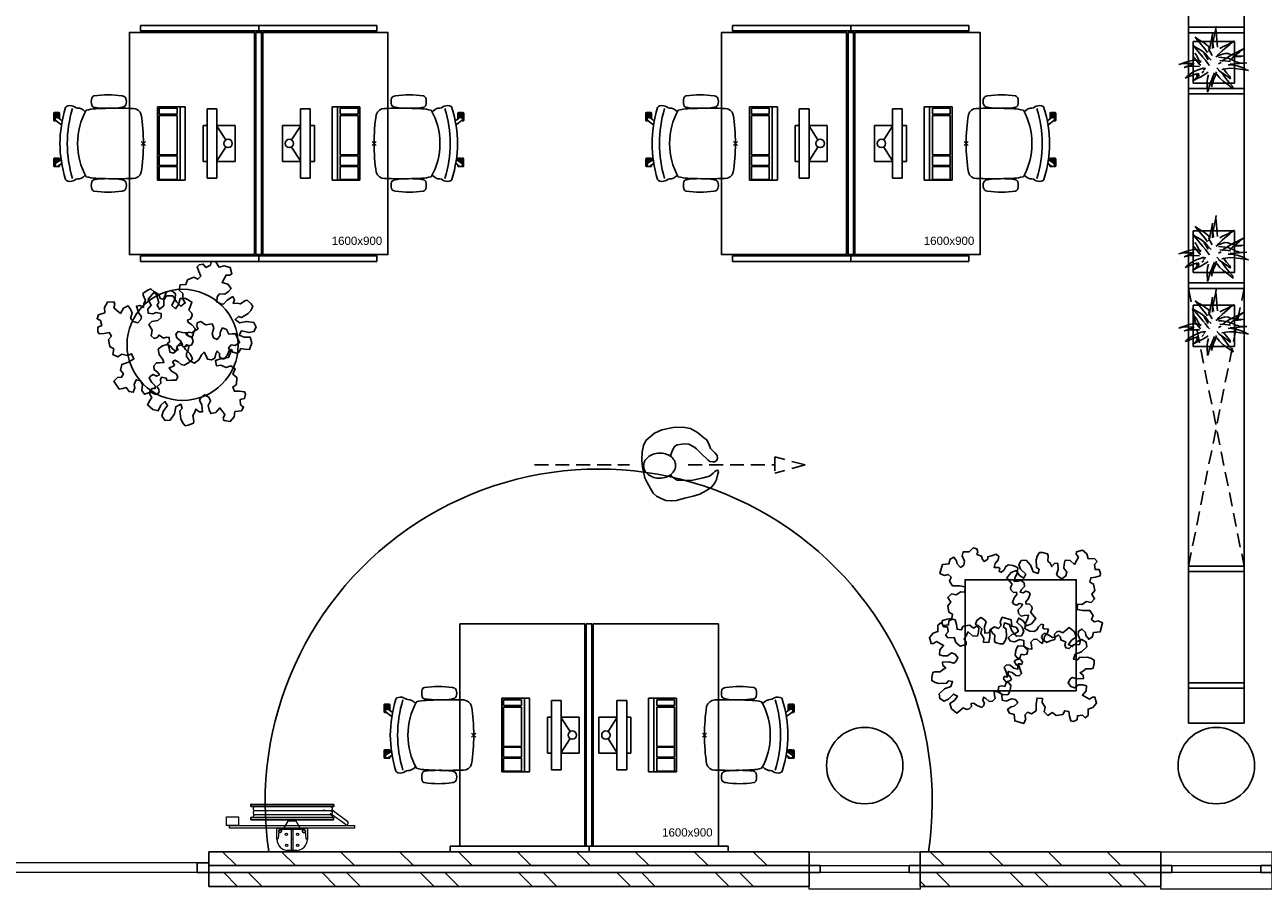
# Model space of a CAD drawing. Header units: millimetres. Extents: x -88840 to 85996, y -16279 to 104709.
# Tile 3 of 184: x -81503 to -72592, y 30895 to 37120. Entities that reach past the tile are written whole.
import ezdxf

# ---------------------------------------------------------------- set-up
doc = ezdxf.new("R2010")
doc.units = ezdxf.units.MM
doc.header["$LTSCALE"] = 400
doc.header["$PDMODE"] = 3
doc.header["$PDSIZE"] = 15
doc.linetypes.add('HIDDEN', pattern=[0.375, 0.25, -0.125])
for name, color, linetype in [('-gd', 2, 'Continuous'), ('-ve', 2, 'HIDDEN'), ('inlay', 6, 'Continuous'), ('inr', 4, 'Continuous'), ('looplijnen', 8, 'HIDDEN'), ('plant', 114, 'Continuous'), ('plat', 5, 'Continuous'), ('sona-s008_ip0', 7, 'Continuous'), ('symbol', 1, 'Continuous'), ('timmerwerk-ge', 150, 'Continuous'), ('timmerwerk-ve', 8, 'HIDDEN')]:
    doc.layers.add(name, color=color, linetype=linetype)
for name, color, linetype, lineweight in [('Buitenkozijnen', 140, 'Continuous', 15), ('mat-baksteen', 5, 'Continuous', 25), ('mat-beton (ihwg)', 5, 'Continuous', 25), ('mat-kalkzandsteen', 5, 'Continuous', 25), ('None', 7, 'Continuous', 9)]:
    doc.layers.add(name, color=color, linetype=linetype, lineweight=lineweight)
doc.styles.add('Arial', font='arial.ttf', dxfattribs={"height": 176.388889})

# ---------------------------------------------------------------- blocks, each defined once
blk = doc.blocks.new('Kolom O 550')
at = {"layer": 'mat-beton (ihwg)', "lineweight": 25}
blk.add_circle((0, 0), 275, dxfattribs=at)
blk = doc.blocks.new('*U47')
at = {"layer": 'Buitenkozijnen', "lineweight": 15}
for p, q in [((-11078.9, 34700), (-11008.9, 34700)), ((-11078.9, 32870), (-11078.9, 34700)), ((-11008.9, 32870), (-11008.9, 34700)), ((-11078.9, 32870), (-11008.9, 32870))]:
    blk.add_line(p, q, dxfattribs=at)
blk = doc.blocks.new('*U48')
at = {"layer": 'Buitenkozijnen', "color": 92, "lineweight": 25}
for points in [[(-11008.9, 34700), (-11078.9, 34700), (-11078.9, 34617.3), (-11008.9, 34617.3)], [(-11008.9, 32952.7), (-11078.9, 32952.7), (-11078.9, 32870), (-11008.9, 32870)]]:
    blk.add_lwpolyline(points, close=True, dxfattribs=at)
at = {"layer": 'Buitenkozijnen'}
blk.add_blockref('*U47', (0, 0), dxfattribs=at)
blk = doc.blocks.new('Gevelpui best 800')
at = {"layer": 'Buitenkozijnen', "color": 43, "linetype": 'Continuous', "lineweight": 9}
blk.add_lwpolyline([(-400, 270), (400, 270), (400, 0), (-400, 0)], close=True, dxfattribs=at)
at = {"layer": 'Buitenkozijnen', "color": 140, "linetype": 'Continuous', "lineweight": 15}
blk.add_lwpolyline([(-400, 150), (400, 150), (400, 100), (-400, 100)], close=True, dxfattribs=at)
at = {"layer": 'Buitenkozijnen', "color": 92, "linetype": 'Continuous', "lineweight": 25}
for points in [[(-400, 150), (-320, 150), (-320, 100), (-400, 100)], [(320, 150), (400, 150), (400, 100), (320, 100)]]:
    blk.add_lwpolyline(points, close=True, dxfattribs=at)
blk = doc.blocks.new('*X51')
at = {"layer": 'None', "lineweight": 9}
for p, q in [((-11028.9, 32670.3), (-10928.9, 32770.3)), ((-11028.9, 32246), (-10928.9, 32346)), ((-11028.9, 31821.8), (-10928.9, 31921.8)), ((-11028.9, 31397.5), (-10928.9, 31497.5)), ((-11028.9, 30973.2), (-10928.9, 31073.2)), ((-11028.9, 30549), (-10928.9, 30649)), ((-11028.9, 30124.7), (-10928.9, 30224.7)), ((-11028.9, 29700.5), (-10928.9, 29800.5)), ((-11028.9, 29276.2), (-10928.9, 29376.2)), ((-11028.9, 28851.9), (-10928.9, 28951.9))]:
    blk.add_line(p, q, dxfattribs=at)
blk = doc.blocks.new('*X52')
at = {"layer": 'None', "lineweight": 9}
for p, q in [((-11178.9, 32661.7), (-11078.9, 32761.7)), ((-11178.9, 32485.3), (-11078.9, 32585.3)), ((-11178.9, 31954.6), (-11078.9, 32054.6)), ((-11178.9, 31778.2), (-11078.9, 31878.2)), ((-11178.9, 31247.5), (-11078.9, 31347.5)), ((-11178.9, 31071.1), (-11078.9, 31171.1)), ((-11178.9, 30540.4), (-11078.9, 30640.4)), ((-11178.9, 30364), (-11078.9, 30464)), ((-11178.9, 29833.3), (-11078.9, 29933.3)), ((-11178.9, 29656.9), (-11078.9, 29756.9)), ((-11178.9, 29126.2), (-11078.9, 29226.2)), ((-11178.9, 28949.8), (-11078.9, 29049.8))]:
    blk.add_line(p, q, dxfattribs=at)
blk = doc.blocks.new('*X53')
at = {"layer": 'None', "lineweight": 9}
for p, q in [((-11028.9, 27579.1), (-10928.9, 27679.1)), ((-11028.9, 27154.9), (-10928.9, 27254.9)), ((-11028.9, 26730.6), (-10928.9, 26830.6)), ((-11028.9, 26306.3), (-10928.9, 26406.3))]:
    blk.add_line(p, q, dxfattribs=at)
blk = doc.blocks.new('*X54')
at = {"layer": 'None', "lineweight": 9}
for p, q in [((-11178.9, 27712), (-11140.9, 27750)), ((-11178.9, 27535.6), (-11078.9, 27635.6)), ((-11178.9, 27004.9), (-11078.9, 27104.9)), ((-11178.9, 26828.5), (-11078.9, 26928.5)), ((-11178.9, 26297.8), (-11078.9, 26397.8)), ((-11178.9, 26121.4), (-11078.9, 26221.4))]:
    blk.add_line(p, q, dxfattribs=at)
blk = doc.blocks.new('*U28')
at = {"layer": 'None', "color": 140, "linetype": 'Continuous', "lineweight": 15, "flags": 128}
blk.add_lwpolyline([(-21.4, 110), (58.6, 110), (58.6, 106.7, -0.391021), (52.6, 100.2), (-0.9, 95.9, 0.391021), (-12.4, 83.5), (-12.4, -83.5, 0.391021), (-0.9, -95.9), (52.6, -100.2, -0.391021), (58.6, -106.7), (58.6, -110), (-21.4, -110)], format="xyb", close=True, dxfattribs=at)
blk = doc.blocks.new('*U29')
at = {"layer": 'None', "color": 253, "linetype": 'Continuous', "lineweight": 5}
for p, q in [((96.625, -278), (96.625, 266)), ((125.704, -278), (125.704, 266)), ((50.42, -31.849), (50.42, 29))]:
    blk.add_line(p, q, dxfattribs=at)
at = {"layer": 'None', "color": 140, "linetype": 'Continuous', "lineweight": 15}
for p, q in [((50.42, 29), (1.453, 57.31)), ((0, -61), (50.42, -31.849))]:
    blk.add_line(p, q, dxfattribs=at)
at = {"layer": 'None', "color": 92, "linetype": 'Continuous', "lineweight": 25}
for points in [[(60.916, 296), (76.476, 296), (76.476, -300), (60.916, -300)], [(154.785, 296), (171.344, 296), (171.344, -302), (154.785, -302)]]:
    blk.add_lwpolyline(points, close=True, dxfattribs=at)
at = {"layer": 'None', "color": 253, "linetype": 'Continuous', "lineweight": 5}
blk.add_lwpolyline([(50.929, 18), (60.916, 18), (60.916, -18), (50.929, -18)], close=True, dxfattribs=at)
for points, knots in [([(96.866, 264), (96.866, 268.997), (93.792, 272.9335), (90.718, 276.87), (85.875, 278.0735), (81.032, 279.277), (76.476, 277.238)], [0, 0, 0, 0.333549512, 0.333549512, 0.666828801, 0.666828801, 1, 1, 1]), ([(125.825, 264), (125.825, 267.886), (123.8855, 271.2505), (121.946, 274.615), (118.586, 276.5575), (115.226, 278.5), (107.466, 278.5), (104.106, 276.5575), (100.746, 274.615), (98.806, 271.2505), (96.866, 267.886), (96.866, 264)], [0, 0, 0, 0.166769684, 0.166769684, 0.333423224, 0.333423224, 0.499994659, 0.666566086, 0.666566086, 0.833226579, 0.833226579, 1, 1, 1]), ([(154.785, 264), (154.785, 267.886), (152.845, 271.2505), (150.905, 274.615), (147.5455, 276.5575), (144.186, 278.5), (140.306, 278.5), (136.426, 278.5), (133.066, 276.5575), (129.706, 274.615), (127.7655, 271.2505), (125.825, 267.886), (125.825, 264)], [0, 0, 0, 0.166772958, 0.166772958, 0.333424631, 0.333424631, 0.499985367, 0.499985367, 0.666556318, 0.666556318, 0.833223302, 0.833223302, 1, 1, 1]), ([(76.477, -291.432), (81.039, -293.343), (85.8175, -292.072), (90.596, -290.801), (93.6105, -286.876), (96.625, -282.951), (96.625, -278)], [0, 0, 0, 0.333165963, 0.333165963, 0.666458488, 0.666458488, 1, 1, 1]), ([(96.625, -278), (96.625, -281.901), (98.573, -285.2795), (100.521, -288.658), (103.895, -290.609), (107.269, -292.56), (111.165, -292.56), (115.061, -292.56), (118.435, -290.609), (121.809, -288.658), (123.7565, -285.2795), (125.704, -281.901), (125.704, -278)], [0, 0, 0, 0.166754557, 0.166754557, 0.333426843, 0.333426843, 0.500005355, 0.500005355, 0.666583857, 0.666583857, 0.833249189, 0.833249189, 1, 1, 1]), ([(125.704, -278), (125.704, -281.901), (127.6525, -285.2795), (129.601, -288.658), (132.975, -290.609), (136.349, -292.56), (140.245, -292.56), (144.141, -292.56), (147.5145, -290.609), (150.888, -288.658), (152.836, -285.2795), (154.784, -281.901), (154.784, -278)], [0, 0, 0, 0.166757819, 0.166757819, 0.333436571, 0.333436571, 0.500014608, 0.500014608, 0.666582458, 0.666582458, 0.833245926, 0.833245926, 1, 1, 1])]:
    blk.add_open_spline(points, degree=2, knots=knots, dxfattribs=at)
blk = doc.blocks.new('BSH')
at = {"layer": 'None', "color": 140, "linetype": 'Continuous', "lineweight": 15}
for p, q in [((0, -61), (0, 111.155)), ((-159.8585, -36.7557), (-159.8585, 32.756)), ((-80, -6.8893), (-80, 2.8892))]:
    blk.add_line(p, q, dxfattribs=at)
at = {"layer": 'None', "color": 253, "linetype": 'Continuous', "lineweight": 5}
for p, q in [((135.277, -233.0824), (136.142, -233.8294)), ((27.7468, -383.0008), (105.0969, -276.5164)), ((130.6676, -289.4337), (48.7568, -402.0618))]:
    blk.add_line(p, q, dxfattribs=at)
at = {"layer": 'None', "color": 140, "linetype": 'Continuous', "lineweight": 15}
for points in [[(0, 448), (20, 448), (20, -452), (0, -452)], [(20, 469.75), (82, 469.75), (82, 382.75), (20, 382.75)], [(-160, 2.8892), (-9, 2.8892), (-9, -6.8893), (-160, -6.8893)]]:
    blk.add_lwpolyline(points, close=True, dxfattribs=at)
at = {"layer": 'None', "color": 8, "linetype": 'Continuous', "lineweight": 5}
for centre in [(-124, 37.275), (-44.5, 38.775), (-124, -41.275), (-45, -41.275)]:
    blk.add_circle(centre, 8.5, dxfattribs=at)
at = {"layer": 'None', "color": 140, "linetype": 'Continuous', "lineweight": 15}
for centre, start, end in [((-80, 28), 90, 180), ((-80, -32), 180, 270)]:
    blk.add_arc(centre, 80, start, end, dxfattribs=at)
at = {"layer": 'None', "color": 9, "linetype": 'Continuous', "lineweight": 5}
blk.add_arc((38.2528, -392.5302), 14.18399, 137.790600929, 325.770923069, dxfattribs=at)
at = {"layer": 'None', "color": 92, "linetype": 'Continuous', "lineweight": 25}
for points, knots in [([(-11.70075, 86.5025), (-12.2626, 89.0317), (-14.0137, 90.9408), (-15.7648, 92.8499), (-18.23575, 93.6275), (-20.7067, 94.4051), (-23.236, 93.84325), (-25.7653, 93.2814), (-27.67445, 91.53015), (-29.5836, 89.7789), (-30.36125, 87.3079), (-31.1389, 84.8369), (-30.57705, 82.3077), (-30.0152, 79.7785), (-28.26385, 77.8694), (-26.5125, 75.9603), (-24.0415, 75.1827), (-21.5705, 74.4051), (-19.0412, 74.96695), (-16.5119, 75.5288), (-14.60305, 77.28005), (-12.6942, 79.0313), (-11.91655, 81.5023), (-11.1389, 83.9733), (-11.70075, 86.5025)], [0, 0, 0, 0.0833344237, 0.0833344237, 0.1666618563, 0.1666618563, 0.2499968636, 0.2499968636, 0.3333348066, 0.3333348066, 0.4166657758, 0.4166657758, 0.5000000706, 0.5000000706, 0.583336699, 0.583336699, 0.666668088, 0.666668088, 0.7500039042, 0.7500039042, 0.8333377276, 0.8333377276, 0.9166657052, 0.9166657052, 1, 1, 1]), ([(-11.75695, -89.71225), (-12.375, -92.4944), (-14.3012, -94.5944), (-16.2274, -96.6944), (-18.94545, -97.54975), (-21.6635, -98.4051), (-24.4457, -97.78705), (-27.2279, -97.169), (-29.328, -95.24265), (-31.4281, -93.3163), (-32.2835, -90.5982), (-33.1389, -87.8801), (-32.52085, -85.09795), (-31.9028, -82.3158), (-29.97635, -80.2158), (-28.0499, -78.1158), (-25.3318, -77.26045), (-22.6137, -76.4051), (-19.83145, -77.02315), (-17.0492, -77.6412), (-14.94945, -79.56755), (-12.8497, -81.4939), (-11.9943, -84.212), (-11.1389, -86.9301), (-11.75695, -89.71225)], [0, 0, 0, 0.083334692, 0.083334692, 0.1666618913, 0.1666618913, 0.2499964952, 0.2499964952, 0.3333343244, 0.3333343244, 0.4166651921, 0.4166651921, 0.4999998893, 0.4999998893, 0.5833365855, 0.5833365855, 0.6666673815, 0.6666673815, 0.7500034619, 0.7500034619, 0.8333376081, 0.8333376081, 0.9166653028, 0.9166653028, 1, 1, 1])]:
    blk.add_open_spline(points, degree=2, knots=knots, dxfattribs=at)
at = {"layer": 'None', "color": 7}
blk.add_blockref('*U29', (0, 0), dxfattribs=at)
at = {"layer": 'None', "color": 140, "rotation": 180}
blk.add_blockref('*U28', (-21.4, -2), dxfattribs=at)
blk = doc.blocks.new('*U69')
at = {"layer": 'None', "color": 7}
blk.add_blockref('BSH', (-10758.9, 32272), dxfattribs=at)
blk = doc.blocks.new('SYMB-BM02_B2')
at = {"layer": 'plant'}
blk.add_lwpolyline([(98, 356), (66, 371), (46, 367), (23, 344), (26, 317), (5, 314), (-27, 337), (-68, 353), (-84, 340), (-93, 315), (-77, 290), (-84, 262), (-106, 274), (-134, 301), (-166, 298), (-190, 273), (-184, 246), (-181, 209), (-209, 214), (-256, 237), (-302, 241), (-315, 221), (-325, 198), (-329, 157), (-315, 134), (-286, 119), (-263, 95), (-270, 73), (-298, 80), (-306, 68), (-307, 29), (-341, 38), (-375, 66), (-406, 70), (-427, 48), (-413, 13), (-402, -28), (-381, -27), (-361, -62), (-377, -76), (-407, -84), (-423, -126), (-448, -119), (-475, -126), (-482, -158), (-448, -194), (-447, -249), (-411, -258), (-363, -237), (-327, -242), (-307, -272), (-338, -303), (-366, -308), (-398, -333), (-381, -365), (-338, -377), (-336, -406), (-332, -436), (-252, -458), (-234, -418), (-243, -383), (-220, -358), (-184, -372), (-140, -344), (-141, -283), (-132, -230), (-84, -233), (-86, -271), (-59, -312), (-68, -354), (-36, -386), (7, -361), (39, -388), (98, -377), (116, -344), (153, -351), (160, -393), (171, -436), (193, -440), (228, -426), (230, -390), (275, -385), (300, -408), (328, -386), (326, -329), (369, -315), (403, -276), (387, -222), (366, -221), (339, -240), (312, -226), (275, -205), (309, -165), (312, -121), (278, -112), (241, -110), (205, -137), (171, -126), (146, -92), (166, -59), (184, -44), (228, -57), (285, -55), (282, -25), (255, -2), (285, 14), (305, 34), (353, 32), (371, 38), (382, 84), (382, 111), (350, 130), (317, 139), (248, 136), (232, 114), (194, 121), (209, 166), (266, 187), (314, 230), (310, 274), (271, 296), (232, 280), (187, 233), (150, 251), (176, 290), (219, 319), (203, 365), (155, 404), (121, 376), (98, 356)], dxfattribs=at)
blk = doc.blocks.new('SONA-S008_B2')
at = {"layer": '-gd'}
blk.add_open_spline([(-253, -509.5), (-87.8, -560.2), (87.8, -560.2), (253, -509.5)], degree=3, dxfattribs=at)
for points in [[(-206.6, -15.8), (-79.4, 5.3), (79.6, 5.3), (206.6, -15.8)], [(-253, -272.1), (-257.1, -206.8), (-252.1, -139.2), (-253, -73.9)], [(-253, -73.9), (-253.4, -51.6), (-233.1, -20.2), (-206.6, -15.8)], [(206.6, -15.8), (233.1, -20.2), (253.4, -51.6), (253, -73.9)], [(253, -73.9), (252.1, -139.2), (257.1, -206.8), (253, -272.1)], [(-342.5, -153.6), (-353.5, -221.1), (-351.5, -287.6), (-342.5, -355.4)], [(-325.3, -126.1), (-337, -131.7), (-340.4, -140.8), (-342.5, -153.6)], [(-277.9, -126.1), (-287.8, -121.3), (-315.3, -121.3), (-325.3, -126.1)], [(-260.7, -153.6), (-262.7, -140.8), (-266.2, -131.7), (-277.9, -126.1)], [(-260.7, -355.4), (-251.6, -287.6), (-249.7, -221.1), (-260.7, -153.6)], [(260.6, -355.4), (251.6, -287.6), (249.7, -221.1), (260.6, -153.6)], [(260.6, -153.6), (262.7, -140.8), (266.2, -131.7), (277.9, -126.1)], [(277.9, -126.1), (287.8, -121.3), (315.3, -121.3), (325.3, -126.1)], [(325.3, -126.1), (337, -131.7), (340.4, -140.8), (342.5, -153.6)], [(342.5, -153.6), (353.4, -221.1), (351.5, -287.6), (342.5, -355.4)], [(-342.5, -355.4), (-341.5, -363), (-333.6, -369.9), (-326.1, -371.8)], [(-277, -371.8), (-269.5, -369.9), (-261.7, -363), (-260.7, -355.4)], [(-250.7, -332.5), (-253.1, -331.7), (-255.4, -330.9), (-257.6, -330.2)], [(-255.2, -303.9), (-254.1, -304.3), (-252.9, -304.7), (-251.7, -305.1)], [(-238.9, -411.5), (-253, -365.7), (-250.2, -318.7), (-253, -272.1)], [(253, -272.1), (250.2, -318.7), (253, -365.7), (238.9, -411.5)], [(256.9, -323.2), (255, -323.8), (253.1, -324.4), (251, -325.1)], [(251.9, -297.7), (252.9, -297.4), (253.8, -297.1), (254.7, -296.8)], [(277, -371.8), (269.5, -369.9), (261.7, -363), (260.6, -355.4)], [(342.5, -355.4), (341.5, -363), (333.6, -369.9), (326.1, -371.8)], [(-326.1, -371.8), (-310.3, -375.7), (-292.8, -375.7), (-277, -371.8)], [(-227.3, -418.1), (-247.1, -436.6), (-255.7, -455.2), (-255.5, -473.7)], [(238.9, -411.5), (95.4, -494.5), (-95.5, -494.5), (-238.9, -411.5)], [(255.5, -473.7), (255.7, -455.2), (247.1, -436.6), (227.3, -418.1)], [(326.1, -371.8), (310.3, -375.7), (292.8, -375.7), (277, -371.8)], [(-272.1, -515.2), (-274.4, -533.8), (-273.7, -555.7), (-258.6, -560.1)], [(-255.5, -473.7), (-255.4, -489), (-270.3, -500.1), (-272.1, -515.2)], [(272.1, -515.2), (270.3, -500.1), (255.4, -489), (255.5, -473.7)], [(258.6, -560.1), (273.7, -555.6), (274.4, -533.8), (272.1, -515.2)], [(-258.6, -560.1), (-77.4, -613.6), (78.8, -613.6), (258.6, -560.1)], [(-222.4, -606.9), (-222.4, -604.9), (-220.7, -603.3), (-218.7, -603.3)], [(-222.4, -615.1), (-222.4, -615.1), (-222.4, -606.9), (-222.4, -606.9)], [(-218.8, -615.1), (-218.8, -615.1), (-222.4, -615.1), (-222.4, -615.1)], [(-222.4, -629.9), (-222.4, -629.9), (-222.4, -618.1), (-222.4, -618.1)], [(-222.4, -618.1), (-222.4, -618.1), (-198.5, -618.1), (-198.5, -618.1)], [(-198.5, -615.1), (-198.5, -615.1), (-218.8, -615.1), (-218.8, -615.1)], [(-218.7, -603.3), (-218.7, -603.3), (-192, -603.3), (-176.8, -603.3)], [(-198.5, -618.1), (-198.5, -618.1), (-198.5, -615.1), (-198.5, -615.1)], [(-198.5, -615.1), (-198.5, -615.1), (-186.7, -615.2), (-186.7, -615.2)], [(-198.5, -618.1), (-198.5, -618.1), (-189.1, -618.2), (-187.1, -618.2)], [(-182.7, -633.4), (-188.4, -629.2), (-189.7, -621.1), (-185.5, -615.4)], [(-185.4, -615.2), (-186.2, -615.2), (-186.7, -615.2), (-186.7, -615.2)], [(-186.7, -615.2), (-186.7, -615.2), (-186.7, -616.4), (-186.7, -617.3)], [(-185.5, -615.4), (-185.5, -615.4), (-176.5, -602.9), (-162.6, -583.8)], [(-134.5, -588.9), (-152.4, -613.6), (-164.7, -630.5), (-164.7, -630.5)], [(106.4, -606.6), (106.4, -604.6), (108, -603), (110, -603)], [(106.4, -614.8), (106.4, -614.8), (106.4, -606.6), (106.4, -606.6)], [(110.1, -614.8), (110.1, -614.8), (106.4, -614.8), (106.4, -614.8)], [(106.4, -629.7), (106.4, -629.7), (106.4, -617.8), (106.4, -617.8)], [(106.4, -617.8), (106.4, -617.8), (130.3, -617.8), (130.3, -617.8)], [(110, -603), (110, -603), (115.6, -603), (123.1, -603)], [(130.3, -614.8), (130.3, -614.8), (110.1, -614.8), (110.1, -614.8)], [(143.1, -630.4), (143.1, -630.4), (131.8, -614.9), (115.2, -592)], [(130.3, -617.8), (130.3, -617.8), (130.3, -614.8), (130.3, -614.8)], [(130.3, -614.8), (130.3, -614.8), (130.9, -614.8), (131.7, -614.8)], [(130.3, -617.8), (130.3, -617.8), (131.9, -617.8), (133.9, -617.8)], [(143.7, -587.5), (156, -604.4), (163.9, -615.2), (163.9, -615.2)], [(154.9, -602.9), (159.4, -602.9), (162.3, -602.9), (162.3, -602.9)], [(163.9, -615.2), (168.1, -621), (166.8, -629.1), (161.1, -633.2)], [(162.3, -602.9), (164.4, -602.9), (166, -604.6), (166, -606.6)], [(166, -614.8), (166, -614.8), (164.6, -614.8), (163.5, -614.8)], [(165.3, -617.8), (165.8, -617.8), (166, -617.8), (166, -617.8)], [(166, -606.6), (166, -606.6), (166, -614.8), (166, -614.8)], [(166, -617.8), (166, -617.8), (166, -618.6), (166, -619.9)], [(-222.5, -641.1), (-222.5, -641.1), (-222.4, -632.9), (-222.4, -632.9)], [(-218.8, -644.8), (-220.8, -644.8), (-222.5, -643.1), (-222.5, -641.1)], [(-198.6, -630), (-198.6, -630), (-222.4, -629.9), (-222.4, -629.9)], [(-222.4, -632.9), (-222.4, -632.9), (-218.8, -632.9), (-218.8, -632.9)], [(-218.8, -632.9), (-218.8, -632.9), (-198.6, -633), (-198.6, -633)], [(-166.5, -644.9), (-166.5, -644.9), (-218.8, -644.8), (-218.8, -644.8)], [(-198.6, -633), (-198.6, -633), (-198.6, -630), (-198.6, -630)], [(-198.6, -630), (-198.6, -630), (-186.7, -630), (-186.7, -630)], [(-198.6, -633), (-198.6, -633), (-186.7, -633), (-186.7, -633)], [(-185.9, -630), (-186.4, -630), (-186.7, -630), (-186.7, -630)], [(-186.7, -630), (-186.7, -630), (-186.7, -633), (-186.7, -633)], [(-186.7, -633), (-186.7, -633), (-185.3, -633), (-183.1, -633)], [(-164.7, -630.5), (-168.8, -636.2), (-176.9, -637.5), (-182.7, -633.4)], [(-182.7, -633.4), (-182.7, -633.4), (-182.7, -633.4), (-182.7, -633.4)], [(-167.1, -633), (-166.7, -633), (-166.5, -633), (-166.5, -633)], [(-166.5, -633), (-166.5, -633), (-162.9, -633.1), (-162.9, -633.1)], [(-162.9, -641.3), (-162.9, -643.3), (-164.5, -644.9), (-166.5, -644.9)], [(-162.8, -630.1), (-162.8, -630.1), (-163.4, -630.1), (-164.4, -630)], [(-162.9, -633.1), (-162.9, -633.1), (-162.9, -641.3), (-162.9, -641.3)], [(-162.8, -628), (-162.8, -629.2), (-162.8, -630.1), (-162.8, -630.1)], [(130.3, -629.6), (130.3, -629.6), (106.4, -629.7), (106.4, -629.7)], [(106.4, -640.9), (106.4, -640.9), (106.4, -632.7), (106.4, -632.7)], [(106.4, -632.7), (106.4, -632.7), (110.1, -632.7), (110.1, -632.7)], [(110.1, -644.5), (108.1, -644.5), (106.5, -642.9), (106.4, -640.9)], [(110.1, -632.7), (110.1, -632.7), (130.3, -632.6), (130.3, -632.6)], [(162.4, -644.4), (162.4, -644.4), (110.1, -644.5), (110.1, -644.5)], [(130.3, -632.6), (130.3, -632.6), (130.3, -629.6), (130.3, -629.6)], [(130.3, -629.6), (130.3, -629.6), (142.1, -629.6), (142.1, -629.6)], [(130.3, -632.6), (130.3, -632.6), (142.2, -632.6), (142.2, -632.6)], [(142.5, -629.6), (142.3, -629.6), (142.1, -629.6), (142.1, -629.6)], [(142.1, -629.6), (142.1, -629.6), (142.2, -632.6), (142.2, -632.6)], [(142.2, -632.6), (142.2, -632.6), (143.3, -632.6), (145.1, -632.6)], [(161.1, -633.2), (155.3, -637.4), (147.2, -636.1), (143.1, -630.4)], [(161.1, -633.2), (161.1, -633.2), (161.1, -633.2), (161.1, -633.2)], [(161.8, -632.6), (162.2, -632.6), (162.4, -632.6), (162.4, -632.6)], [(162.4, -632.6), (162.4, -632.6), (166, -632.6), (166, -632.6)], [(166, -640.8), (166, -642.8), (164.4, -644.4), (162.4, -644.4)], [(166, -629.6), (166, -629.6), (165.4, -629.6), (164.4, -629.6)], [(166, -625.7), (166, -627.8), (166, -629.6), (166, -629.6)], [(166, -632.6), (166, -632.6), (166, -640.8), (166, -640.8)]]:
    blk.add_open_spline(points, degree=3)
at = {"layer": 'sona-s008_ip0'}
blk.add_point((0, 0), dxfattribs=at)
blk = doc.blocks.new('SYMB-CMP4_B2')
for p, q in [((-130, 558.1), (130, 558.1)), ((-130, 558.1), (-130, 428.1)), ((130, 558.1), (130, 428.1)), ((-25.3, 491.9), (-125, 428.1)), ((25.3, 491.9), (125, 428.1)), ((-250, 358.1), (-250, 428.1)), ((-250, 428.1), (0, 428.1)), ((0, 358.1), (-250, 358.1)), ((-130, 358.1), (-130, 328.1)), ((250, 428.1), (0, 428.1)), ((0, 358.1), (250, 358.1)), ((130, 358.1), (130, 328.1)), ((250, 358.1), (250, 428.1)), ((-130, 328.1), (0, 328.1)), ((130, 328.1), (0, 328.1)), ((265, 200), (-265, 200)), ((-265, 200), (-265, 0)), ((265, 0), (265, 200)), ((265, 162.9), (-265, 162.9)), ((-166.8, 141.5), (-259.7, 141.5)), ((-259.7, 12.9), (-259.7, 141.5)), ((-166.8, 12.9), (-166.8, 141.5)), ((-88, 141.5), (-159.1, 141.5)), ((-159.1, 12.9), (-159.1, 141.5)), ((-88, 12.9), (-88, 141.5)), ((200.4, 141.5), (-81.5, 141.5)), ((-81.5, 12.9), (-81.5, 141.5)), ((200.4, 12.9), (200.4, 141.5)), ((254.7, 141.5), (212.3, 141.5)), ((212.3, 12.9), (212.3, 141.5)), ((254.7, 12.9), (254.7, 141.5)), ((-265, 0), (265, 0)), ((-166.8, 12.9), (-259.7, 12.9)), ((-88, 12.9), (-159.1, 12.9)), ((200.4, 12.9), (-81.5, 12.9)), ((254.7, 12.9), (212.3, 12.9))]:
    blk.add_line(p, q)
blk.add_circle((0, 508.1), 30)
blk = doc.blocks.new('symb-ps03_b2')
blk.add_lwpolyline([(82.2, -333.7), (93.5, -323.3), (109.6, -304.5), (119.8, -284.7), (121.3, -230.8), (122.5, -183.8), (115.8, -150.4), (104.2, -98.4), (90.8, -52.2), (69, -24.8), (57.7, -13.2), (50.2, -0.9), (49.4, 8.5), (59.4, 13), (75.8, 8.9), (114.7, -1.3), (145.3, -16.6), (172.1, -41.1), (196.4, -77.8), (221.1, -122.2), (235.7, -169.2), (249.9, -232.3), (265.9, -290), (270.3, -324.8), (267.4, -365.4), (252.2, -399.3), (234.6, -432.8), (213.5, -457.5), (181.2, -475.4), (141, -499), (102.8, -516.9), (26.9, -533.5), (-23.3, -539.3), (-83.1, -537.5), (-129.9, -527.7), (-165.1, -510.7), (-191.8, -478.7), (-217.7, -447.5), (-240.8, -394), (-258.1, -313.4), (-261.7, -241.7), (-250.8, -189), (-222, -138.3), (-185.2, -93.4), (-169.5, -72.2), (-133.8, -53.9), (-107.1, -45.7), (-74.5, -10), (-56.5, 2.3), (-37.5, 6.7), (-23, 0.8), (-11.7, -12.6), (-10.5, -27.9), (-13.2, -49.2), (-22.6, -61.1), (-75.1, -114.5), (-104.5, -144.9), (-120.7, -165.7), (-138.4, -200.3), (-141.8, -234.1), (-134.6, -284.5), (-123.4, -302.1), (-94.4, -318.8), (-69, -327.2), (-51.7, -333)])
blk.add_lwpolyline([(-74.5, -413.3, 0.078796), (-66.1, -458.3, 0.088041), (-45.7, -493.9, 0.105312), (-14.5, -518.5, 0.121926), (19.1, -525.8, 0.121926), (52.3, -516.6, 0.105312), (82.1, -490.3, 0.088041), (100.3, -453.5, 0.078796), (106.2, -408.2, 0.078796), (97.7, -363.2, 0.088041), (77.4, -327.6, 0.105312), (46.2, -303, 0.121926), (12.5, -295.7, 0.121926), (-20.6, -304.9, 0.105312), (-50.4, -331.2, 0.088041), (-68.6, -368, 0.078796)], format="xyb", close=True)
blk = doc.blocks.new('symb-ps09_b2')
at = {"layer": 'looplijnen'}
for p, q in [((0, 935.4), (-58.2, 718.1)), ((0, 935.4), (58.2, 718.1)), ((-58.2, 718.1), (58.2, 718.1)), ((0, 95.2), (0, 718.1)), ((0, -1011), (0, -327.3))]:
    blk.add_line(p, q, dxfattribs=at)
at = {"layer": 'symbol'}
blk.add_blockref('symb-ps03_b2', (-11, 299.5), dxfattribs=at)
blk = doc.blocks.new('boom nieuw 01')
at = {"layer": 'plant', "extrusion": (0, -4.44089e-16, -1)}
for p, q in [((-225, 789), (-238, 749)), ((-225, 789), (-238, 749)), ((-225, 745), (-225, 789)), ((-225, 745), (-225, 789)), ((-574, 694), (-627, 737)), ((-627, 737), (-616, 698)), ((-574, 694), (-627, 737)), ((-627, 737), (-616, 698)), ((-616, 698), (-564, 639)), ((-616, 698), (-564, 639)), ((-531, 541), (-584, 584)), ((-584, 584), (-573, 545)), ((-531, 541), (-584, 584)), ((-584, 584), (-573, 545)), ((-519, 654), (-574, 694)), ((-519, 654), (-574, 694)), ((-564, 639), (-510, 574)), ((-564, 639), (-510, 574)), ((-467, 618), (-519, 654)), ((-467, 618), (-519, 654)), ((-412, 565), (-467, 618)), ((-412, 565), (-467, 618)), ((-316, 598), (-344, 540)), ((-298, 670), (-316, 598)), ((-284, 619), (-308, 551)), ((-284, 619), (-308, 551)), ((-285, 709), (-298, 670)), ((-285, 665), (-285, 709)), ((-279, 616), (-285, 665)), ((-257, 677), (-284, 619)), ((-257, 677), (-284, 619)), ((-238, 749), (-257, 677)), ((-238, 749), (-257, 677)), ((-227, 576), (-219, 630)), ((-227, 576), (-219, 630)), ((-219, 696), (-225, 745)), ((-219, 696), (-225, 745)), ((-219, 630), (-219, 696)), ((-219, 630), (-219, 696)), ((9, 617), (-55, 579)), ((9, 617), (-55, 579)), ((-36, 579), (9, 617)), ((-36, 579), (9, 617)), ((-831, 440), (-863, 451)), ((-863, 451), (-808, 440)), ((-831, 440), (-863, 451)), ((-863, 451), (-808, 440)), ((-793, 417), (-831, 440)), ((-793, 417), (-831, 440)), ((-808, 440), (-733, 432)), ((-808, 440), (-733, 432)), ((-751, 400), (-793, 417)), ((-751, 400), (-793, 417)), ((-690, 378), (-751, 400)), ((-690, 378), (-751, 400)), ((-733, 432), (-646, 419)), ((-733, 432), (-646, 419)), ((-646, 419), (-567, 415)), ((-646, 419), (-567, 415)), ((-573, 545), (-520, 486)), ((-573, 545), (-520, 486)), ((-567, 415), (-510, 423)), ((-567, 415), (-510, 423)), ((-476, 501), (-531, 541)), ((-476, 501), (-531, 541)), ((-520, 486), (-467, 421)), ((-520, 486), (-467, 421)), ((-510, 574), (-463, 510)), ((-510, 574), (-463, 510)), ((-510, 423), (-451, 434)), ((-510, 423), (-451, 434)), ((-424, 465), (-476, 501)), ((-424, 465), (-476, 501)), ((-463, 510), (-423, 466)), ((-463, 510), (-423, 466)), ((-369, 412), (-424, 465)), ((-369, 412), (-424, 465)), ((-423, 466), (-397, 444)), ((-423, 466), (-397, 444)), ((-369, 511), (-412, 565)), ((-369, 511), (-412, 565)), ((-344, 540), (-368, 472)), ((-308, 551), (-333, 488)), ((-308, 551), (-333, 488)), ((-243, 519), (-227, 576)), ((-243, 519), (-227, 576)), ((-187, 511), (-234, 479)), ((-187, 511), (-234, 479)), ((-195, 409), (-161, 444)), ((-119, 548), (-187, 511)), ((-170, 410), (-128, 424)), ((-170, 410), (-128, 424)), ((-167, 460), (-136, 488)), ((-167, 460), (-136, 488)), ((-128, 424), (-78, 443)), ((-128, 424), (-78, 443)), ((-55, 579), (-119, 548)), ((-55, 579), (-119, 548)), ((-101, 524), (-55, 560)), ((-101, 524), (-55, 560)), ((-15, 385), (-100, 387)), ((-15, 385), (-100, 387)), ((-95, 500), (-50, 537)), ((-78, 443), (-25, 464)), ((-78, 443), (-25, 464)), ((-4, 517), (-70, 496)), ((-4, 517), (-70, 496)), ((-55, 560), (-36, 579)), ((-55, 560), (-36, 579)), ((-25, 464), (20, 490)), ((-25, 464), (20, 490)), ((71, 388), (-15, 385)), ((71, 388), (-15, 385)), ((73, 551), (-4, 517)), ((73, 551), (-4, 517)), ((20, 490), (61, 517)), ((20, 490), (61, 517)), ((51, 371), (104, 389)), ((51, 371), (104, 389)), ((61, 517), (92, 539)), ((61, 517), (92, 539)), ((140, 402), (71, 388)), ((140, 402), (71, 388)), ((126, 569), (73, 551)), ((126, 569), (73, 551)), ((92, 539), (126, 569)), ((92, 539), (126, 569)), ((104, 389), (140, 402)), ((104, 389), (140, 402)), ((-838, 331), (-790, 339)), ((-838, 331), (-790, 339)), ((-787, 335), (-838, 331)), ((-787, 335), (-838, 331)), ((-794, 221), (-746, 230)), ((-794, 221), (-746, 230)), ((-743, 226), (-794, 221)), ((-743, 226), (-794, 221)), ((-790, 339), (-724, 343)), ((-790, 339), (-724, 343)), ((-737, 335), (-787, 335)), ((-737, 335), (-787, 335)), ((-746, 230), (-680, 234)), ((-746, 230), (-680, 234)), ((-694, 225), (-743, 226)), ((-694, 225), (-743, 226)), ((-691, 320), (-737, 335)), ((-724, 343), (-665, 349)), ((-724, 343), (-665, 349)), ((-647, 211), (-694, 225)), ((-647, 211), (-694, 225)), ((-636, 315), (-691, 320)), ((-636, 315), (-691, 320)), ((-601, 365), (-690, 378)), ((-601, 365), (-690, 378)), ((-688, 167), (-620, 196)), ((-688, 167), (-620, 196)), ((-648, 228), (-686, 193)), ((-648, 228), (-686, 193)), ((-642, 298), (-680, 321)), ((-642, 298), (-680, 321)), ((-680, 234), (-621, 240)), ((-680, 234), (-621, 240)), ((-665, 349), (-613, 352)), ((-665, 349), (-613, 352)), ((-604, 263), (-648, 228)), ((-604, 263), (-648, 228)), ((-592, 206), (-647, 211)), ((-592, 206), (-647, 211)), ((-601, 281), (-642, 298)), ((-601, 281), (-642, 298)), ((-620, 196), (-568, 225)), ((-620, 196), (-568, 225)), ((-613, 352), (-578, 349)), ((-613, 352), (-578, 349)), ((-553, 314), (-604, 263)), ((-553, 314), (-604, 263)), ((-547, 362), (-601, 365)), ((-547, 362), (-601, 365)), ((-540, 259), (-601, 281)), ((-540, 259), (-601, 281)), ((-549, 186), (-592, 206)), ((-549, 186), (-592, 206)), ((-583, 313), (-496, 300)), ((-583, 313), (-496, 300)), ((-568, 225), (-511, 263)), ((-568, 225), (-511, 263)), ((-451, 246), (-540, 259)), ((-451, 246), (-540, 259)), ((-511, 263), (-472, 292)), ((-511, 263), (-472, 292)), ((-496, 300), (-417, 296)), ((-496, 300), (-417, 296)), ((-392, 219), (-496, 183)), ((-392, 219), (-496, 183)), ((-472, 292), (-455, 309)), ((-472, 292), (-455, 309)), ((-403, 195), (-454, 144)), ((-403, 195), (-454, 144)), ((-397, 243), (-451, 246)), ((-397, 243), (-451, 246)), ((-398, 347), (-436, 328)), ((-398, 347), (-436, 328)), ((-369, 232), (-403, 195)), ((-369, 232), (-403, 195)), ((-354, 238), (-392, 219)), ((-354, 238), (-392, 219)), ((-297, 215), (-269, 162)), ((-297, 215), (-269, 162)), ((-281, 288), (-232, 238)), ((-281, 288), (-232, 238)), ((-231, 344), (-254, 371)), ((-231, 344), (-254, 371)), ((-194, 216), (-242, 260)), ((-194, 216), (-242, 260)), ((-233, 285), (-204, 233)), ((-233, 285), (-204, 233)), ((-232, 238), (-199, 194)), ((-232, 238), (-199, 194)), ((-192, 292), (-231, 344)), ((-192, 292), (-231, 344)), ((-204, 233), (-174, 186)), ((-204, 233), (-174, 186)), ((-199, 194), (-138, 143)), ((-199, 194), (-138, 143)), ((-174, 186), (-194, 216)), ((-174, 186), (-194, 216)), ((-151, 244), (-192, 292)), ((-151, 244), (-192, 292)), ((-33, 98), (-151, 244)), ((-33, 98), (-151, 244)), ((-127, 307), (-59, 290)), ((-127, 307), (-59, 290)), ((-105, 362), (-122, 364)), ((-105, 362), (-122, 364)), ((-113, 330), (-85, 277)), ((-113, 330), (-85, 277)), ((-83, 336), (-105, 362)), ((-83, 336), (-105, 362)), ((-85, 277), (-56, 224)), ((-85, 277), (-56, 224)), ((-43, 284), (-83, 336)), ((-43, 284), (-83, 336)), ((-59, 290), (16, 294)), ((-59, 290), (16, 294)), ((-56, 224), (-25, 178)), ((-56, 224), (-25, 178)), ((-25, 178), (-46, 207)), ((-25, 178), (-46, 207)), ((-3, 235), (-43, 284)), ((-3, 235), (-43, 284)), ((69, 341), (-16, 343)), ((69, 341), (-16, 343)), ((-5, 354), (51, 371)), ((-5, 354), (51, 371)), ((16, 294), (79, 310)), ((16, 294), (79, 310)), ((154, 344), (69, 341)), ((154, 344), (69, 341)), ((79, 310), (135, 327)), ((79, 310), (135, 327)), ((135, 327), (188, 345)), ((135, 327), (188, 345)), ((224, 359), (154, 344)), ((224, 359), (154, 344)), ((188, 345), (224, 359)), ((188, 345), (224, 359)), ((-748, 141), (-796, 107)), ((-748, 141), (-796, 107)), ((-796, 107), (-737, 139)), ((-796, 107), (-737, 139)), ((-722, 163), (-748, 141)), ((-722, 163), (-748, 141)), ((-737, 139), (-688, 167)), ((-737, 139), (-688, 167)), ((-686, 193), (-722, 163)), ((-686, 193), (-722, 163)), ((-597, 22), (-646, -12)), ((-597, 22), (-646, -12)), ((-646, -12), (-586, 20)), ((-646, -12), (-586, 20)), ((-572, 44), (-597, 22)), ((-572, 44), (-597, 22)), ((-586, 20), (-537, 48)), ((-586, 20), (-537, 48)), ((-535, 74), (-572, 44)), ((-535, 74), (-572, 44)), ((-496, 183), (-549, 186)), ((-496, 183), (-549, 186)), ((-537, 48), (-469, 77)), ((-537, 48), (-469, 77)), ((-497, 109), (-535, 74)), ((-497, 109), (-535, 74)), ((-454, 144), (-497, 109)), ((-454, 144), (-497, 109)), ((-469, 77), (-417, 106)), ((-469, 77), (-417, 106)), ((-380, 87), (-378, 37)), ((-380, 87), (-378, 37)), ((-378, 37), (-372, -25)), ((-378, 37), (-372, -25)), ((-317, 95), (-308, 24)), ((-317, 95), (-308, 24)), ((-317, -32), (-303, 34)), ((-317, -32), (-303, 34)), ((-308, 24), (-304, -32)), ((-308, 24), (-304, -32)), ((-303, 34), (-304, 107)), ((-303, 34), (-304, 107)), ((-293, -58), (-278, 12)), ((-293, -58), (-278, 12)), ((-278, 12), (-263, 89)), ((-278, 12), (-263, 89)), ((-269, 162), (-239, 109)), ((-269, 162), (-239, 109)), ((-267, 114), (-235, 70)), ((-267, 114), (-235, 70)), ((-263, 89), (-248, 155)), ((-263, 89), (-248, 155)), ((-235, 70), (-173, 19)), ((-235, 70), (-173, 19)), ((-186, 120), (-227, 169)), ((-186, 120), (-227, 169)), ((-69, -25), (-186, 120)), ((-69, -25), (-186, 120)), ((-173, 19), (-128, -8)), ((-173, 19), (-128, -8)), ((-138, 143), (-93, 116)), ((-138, 143), (-93, 116)), ((-93, 116), (-36, 86)), ((-93, 116), (-36, 86)), ((-36, 86), (2, 56)), ((-36, 86), (2, 56)), ((2, 56), (-33, 98)), ((2, 56), (-33, 98)), ((-372, -25), (-363, -96)), ((-372, -25), (-363, -96)), ((-363, -96), (-359, -152)), ((-363, -96), (-359, -152)), ((-359, -152), (-354, -201)), ((-359, -152), (-354, -201)), ((-358, -244), (-348, -178)), ((-358, -244), (-348, -178)), ((-348, -178), (-333, -108)), ((-348, -178), (-333, -108)), ((-333, -108), (-317, -32)), ((-333, -108), (-317, -32)), ((-304, -32), (-299, -81)), ((-304, -32), (-299, -81)), ((-303, -124), (-293, -58)), ((-303, -124), (-293, -58)), ((-299, -81), (-303, -124)), ((-299, -81), (-303, -124)), ((-128, -8), (-72, -38)), ((-128, -8), (-72, -38)), ((-72, -38), (-33, -68)), ((-72, -38), (-33, -68)), ((-33, -68), (-69, -25)), ((-33, -68), (-69, -25)), ((-354, -201), (-358, -244)), ((-354, -201), (-358, -244))]:
    blk.add_line(p, q, dxfattribs=at)
at = {"layer": 'timmerwerk-ge', "linetype": 'Continuous', "extrusion": (0, -4.44089e-16, -1)}
for p, q in [((0, 647), (-647, 647)), ((-647, 647), (-647, 0)), ((0, 0), (0, 647)), ((-647, 0), (0, 0))]:
    blk.add_line(p, q, dxfattribs=at)
blk = doc.blocks.new('BD C209')
at = {"layer": 'inlay'}
blk.add_arc((10075.99285, -9596.64168), 2400, 351.479313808, 188.520686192, dxfattribs=at)
at = {"layer": 'inr'}
for points in [[(6780, -4002.28186), (7630, -4002.28186), (7630, -4042.28186), (6780, -4042.28186)], [(8480, -4002.28186), (7630, -4002.28186), (7630, -4042.28186), (8480, -4042.28186)], [(11040, -4002.28186), (11890, -4002.28186), (11890, -4042.28186), (11040, -4042.28186)], [(12740, -4002.28186), (11890, -4002.28186), (11890, -4042.28186), (12740, -4042.28186)], [(7600, -5652.28186), (7600, -4052.28186), (6700, -4052.28186), (6700, -5652.28186)], [(7610, -4052.28186), (7610, -5652.28186), (7650, -5652.28186), (7650, -4052.28186)], [(7660, -5652.28186), (7660, -4052.28186), (8560, -4052.28186), (8560, -5652.28186)], [(11860, -5652.28186), (11860, -4052.28186), (10960, -4052.28186), (10960, -5652.28186)], [(11870, -4052.28186), (11870, -5652.28186), (11910, -5652.28186), (11910, -4052.28186)], [(11920, -5652.28186), (11920, -4052.28186), (12820, -4052.28186), (12820, -5652.28186)], [(6780, -5702.28186), (7630, -5702.28186), (7630, -5662.28186), (6780, -5662.28186)], [(8480, -5702.28186), (7630, -5702.28186), (7630, -5662.28186), (8480, -5662.28186)], [(11040, -5702.28186), (11890, -5702.28186), (11890, -5662.28186), (11040, -5662.28186)], [(12740, -5702.28186), (11890, -5702.28186), (11890, -5662.28186), (12740, -5662.28186)], [(13511.68468, -8793.60533), (13511.68468, -7993.60533), (12711.68468, -7993.60533), (12711.68468, -8793.60533)], [(9977.06094, -9912.24122), (9977.06094, -8312.24122), (9077.06094, -8312.24122), (9077.06094, -9912.24122)], [(9987.06094, -8312.24122), (9987.06094, -9912.24122), (10027.06094, -9912.24122), (10027.06094, -8312.24122)], [(10037.06094, -9912.24122), (10037.06094, -8312.24122), (10937.06094, -8312.24122), (10937.06094, -9912.24122)], [(9007.06094, -9912.24122), (10007.06094, -9912.24122), (10007.06094, -9952.24122), (9007.06094, -9952.24122)], [(11007.06094, -9912.24122), (10007.06094, -9912.24122), (10007.06094, -9952.24122), (11007.06094, -9952.24122)]]:
    blk.add_lwpolyline(points, close=True, dxfattribs=at)
at = {"layer": 'mat-baksteen', "lineweight": 25}
for p, q in [((7270, -10102.24122), (7270, -10202.24122)), ((11590, -10102.24122), (7270, -10102.24122)), ((11590, -10102.24122), (11590, -10202.24122)), ((12390, -10102.24122), (12390, -10202.24122)), ((14120, -10102.24122), (12390, -10102.24122)), ((14120, -10102.24122), (14120, -10202.24122)), ((11590, -10202.24122), (7270, -10202.24122)), ((14120, -10202.24122), (12390, -10202.24122))]:
    blk.add_line(p, q, dxfattribs=at)
at = {"layer": 'mat-kalkzandsteen', "lineweight": 25}
for p, q in [((7270, -9952.24122), (7270, -10052.24122)), ((11590, -9952.24122), (7270, -9952.24122)), ((11590, -9952.24122), (11590, -10052.24122)), ((12390, -9952.24122), (12390, -10052.24122)), ((14120, -9952.24122), (12390, -9952.24122)), ((14120, -9952.24122), (14120, -10052.24122)), ((11590, -10052.24122), (7270, -10052.24122)), ((14120, -10052.24122), (12390, -10052.24122))]:
    blk.add_line(p, q, dxfattribs=at)
at = {"layer": 'timmerwerk-ge'}
for points in [[(14720, -4015.34889), (14720, -3215.34889), (14320, -3215.34889), (14320, -4015.34889)], [(14320, -4015.34889), (14720, -4015.34889), (14720, -4055.34889), (14320, -4055.34889)], [(14720, -4455.34889), (14720, -4055.34889), (14320, -4055.34889), (14320, -4455.34889)], [(14320, -4495.34889), (14720, -4495.34889), (14720, -4455.34889), (14320, -4455.34889)], [(14720, -5855.34889), (14720, -4495.34889), (14320, -4495.34889), (14320, -5855.34889)], [(14320, -5855.34889), (14720, -5855.34889), (14720, -5895.34889), (14320, -5895.34889)], [(14720, -7895.34889), (14720, -5895.34889), (14320, -5895.34889), (14320, -7895.34889)], [(14320, -7895.34889), (14720, -7895.34889), (14720, -7935.34889), (14320, -7935.34889)], [(14720, -8735.34889), (14720, -7935.34889), (14320, -7935.34889), (14320, -8735.34889)], [(14720, -8735.34889), (14320, -8735.34889), (14320, -8775.34889), (14720, -8775.34889)], [(14720, -9025.34889), (14720, -8775.34889), (14320, -8775.34889), (14320, -9025.34889)]]:
    blk.add_lwpolyline(points, close=True, dxfattribs=at)
blk.add_circle((7082.17508, -6302.35374), 400, dxfattribs=at)
at = {"layer": 'timmerwerk-ve'}
for p, q in [((14320, -7895.34889), (14720, -5895.34889)), ((14320, -5895.34889), (14720, -7895.34889))]:
    blk.add_line(p, q, dxfattribs=at)
at = {"layer": '-ve', "xscale": 0.4608, "yscale": 0.4608, "zscale": 0.4608, "rotation": 180}
for p in [(14352.87866, -4118.7956), (14352.87866, -5482.0702), (14352.87866, -6016.37391)]:
    blk.add_blockref('boom nieuw 01', p, dxfattribs=at)
at = {"layer": 'Buitenkozijnen', "color": 7, "rotation": 180}
for p in [(11990, -9952.24122), (14520, -9952.24122)]:
    blk.add_blockref('Gevelpui best 800', p, dxfattribs=at)
at = {"layer": 'inr', "rotation": 270}
for p in [(6800, -4852.28186), (11060, -4852.28186), (9177.06094, -9112.24122)]:
    blk.add_blockref('SONA-S008_B2', p, dxfattribs=at)
at = {"layer": 'inr', "xscale": -1, "rotation": 90}
for p in [(8460, -4852.28186), (12720, -4852.28186), (10837.06094, -9112.24122)]:
    blk.add_blockref('SONA-S008_B2', p, dxfattribs=at)
at = {"layer": 'mat-baksteen', "rotation": 90}
for name in ['*X52', '*X54']:
    blk.add_blockref(name, (40140, 976.65878), dxfattribs=at)
at = {"layer": 'mat-beton (ihwg)', "color": 7, "rotation": 90}
for p in [(11990, -9332.28186), (14520, -9332.28186)]:
    blk.add_blockref('Kolom O 550', p, dxfattribs=at)
at = {"layer": 'mat-kalkzandsteen', "rotation": 90}
for name in ['*X51', '*X53']:
    blk.add_blockref(name, (40140, 976.65878), dxfattribs=at)
at = {"layer": 'None', "color": 7, "rotation": 90}
for name in ['*U69', '*U48']:
    blk.add_blockref(name, (40140, 976.65878), dxfattribs=at)
at = {"layer": 'symbol', "xscale": -1, "rotation": 270}
for p in [(6901.4887, -4852.28186), (11161.4887, -4852.28186), (9378.54964, -9112.24122)]:
    blk.add_blockref('SYMB-CMP4_B2', p, dxfattribs=at)
at = {"layer": 'symbol'}
for name, p, rotation in [('SYMB-CMP4_B2', (8358.5113, -4852.28186), 90.00000000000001), ('SYMB-CMP4_B2', (12618.5113, -4852.28186), 90.00000000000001), ('symb-ps09_b2', (10625.72236, -7167.11501), 270), ('SYMB-CMP4_B2', (10635.57224, -9112.24122), 90)]:
    blk.add_blockref(name, p, dxfattribs=dict(at, rotation=rotation))
for p, xscale, yscale, zscale, rotation in [((7268.22308, -6124.82681), -0.8399999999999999, 0.8400000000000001, 0.8400000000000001, 213.3697457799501), ((6875.17619, -6233.30085), -0.8399999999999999, 0.8400000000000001, 0.8400000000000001, 290.0420320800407), ((7144.12316, -6553.7213), -0.84, 0.8400000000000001, 0.8400000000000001, 98.73209960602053), ((12898.02948, -8149.84344), 0.8, 0.8, 0.8, 270), ((13335.39515, -8103.32714), 0.8, 0.8, 0.8, 90), ((12777.53963, -8630.57067), 0.8, 0.8, 0.8, 180)]:
    blk.add_blockref('SYMB-BM02_B2', p, dxfattribs=dict(at, xscale=xscale, yscale=yscale, zscale=zscale, rotation=rotation))
at = {"layer": 'symbol', "xscale": 0.8, "yscale": 0.8, "zscale": 0.8}
blk.add_blockref('SYMB-BM02_B2', (13336.25101, -8661.49559), dxfattribs=at)
at = {"layer": 'plat', "char_height": 59.266667, "attachment_point": 1, "style": 'Arial'}
for insert in [(8155.02005, -5523.34974), (12415.02005, -5523.34974), (10532.08099, -9783.30911)]:
    blk.add_mtext('1600x900', dxfattribs=dict(at, insert=insert))

msp = doc.modelspace()

# ---------------------------------------------------------------- block references
at = {"layer": '-ve'}
msp.add_blockref('BD C209', (-87449.7156, 41117.3286), dxfattribs=at)

doc.saveas('drawing.dxf')
